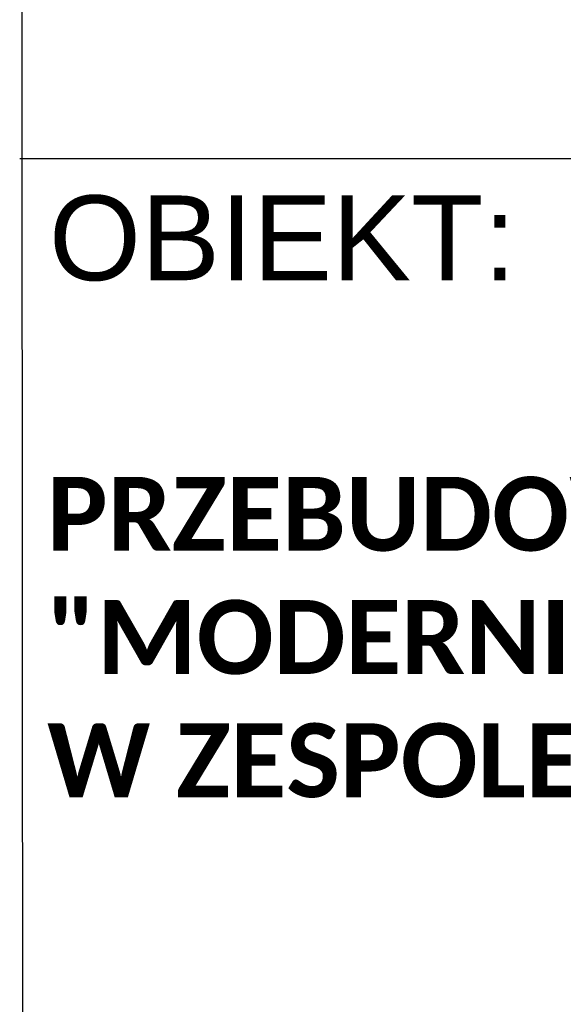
# Model space of a CAD drawing. Header units: millimetres. Extents: x -9409 to -3369, y 19372 to 27782.
# Tile 10 of 25: x -4303 to -4193, y 19739 to 19939. Entities that reach past the tile are written whole.
import ezdxf

# ---------------------------------------------------------------- set-up
doc = ezdxf.new("R2010")
doc.units = ezdxf.units.MM
doc.layers.add('PDF_A-TABELKA', color=7, linetype='Continuous')
doc.layers.add('PDF_Text', color=7, linetype='Continuous')
doc.layers.add('SQ_TAB TEKST', color=8, linetype='Continuous', lineweight=0)
doc.styles.add('PDF Arial-BoldMT', font='arial.ttf')
doc.styles.add('PDF ArialMT', font='arial.ttf')

# ---------------------------------------------------------------- blocks, each defined once
blk = doc.blocks.new('tabelka')
at = {"layer": 'PDF_A-TABELKA', "lineweight": 25}
for points in [[(25744.87, -28113.82), (25744.45, -27514.08)], [(26629.35, -27625.33), (25744.02, -27625.33)]]:
    blk.add_lwpolyline(points, dxfattribs=at)
at = {"layer": 'PDF_Text', "insert": (25749.95, -27641.48), "char_height": 17.217, "attachment_point": 4, "style": 'PDF ArialMT'}
blk.add_mtext('OBIEKT:', dxfattribs=at)
at = {"layer": 'PDF_Text', "insert": (25749.58, -27722.44), "char_height": 15, "width": 740.6373, "attachment_point": 4, "style": 'PDF Arial-BoldMT'}
blk.add_mtext('\\pxb0.25,a0.25;{\\fCalibri|b1|i0|c238|p34;PRZEBUDOWA I ROZBUDOWA POMIESZCZEŃ SOR-U W RAMACH PROJEKTU^J"MODERNIZACJA I DOPOSAŻENIE SZPITALNEGO ODDZIAŁU RATUNKOWEGO W ZESPOLE OPIEKI ZDROWOTNEJ W OLEŚNIE".}', dxfattribs=at)

msp = doc.modelspace()

# ---------------------------------------------------------------- block references
at = {"layer": 'SQ_TAB TEKST', "lineweight": 35}
msp.add_blockref('tabelka', (-30047.41, 47536.02), dxfattribs=at)

doc.saveas('drawing.dxf')
